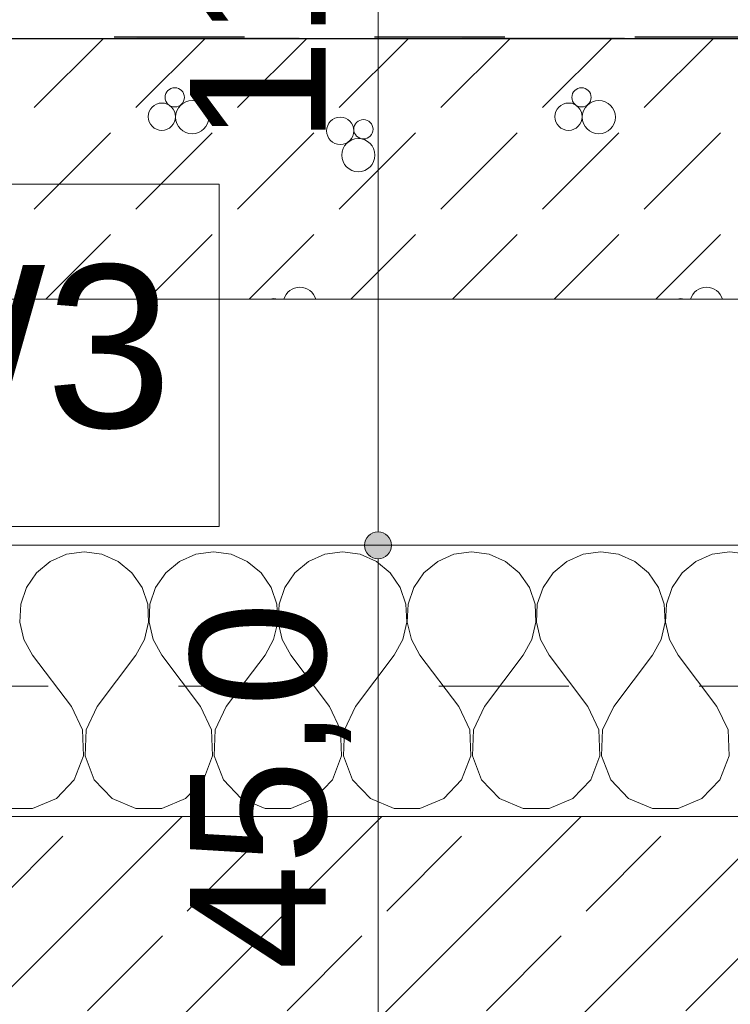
# Model space of a CAD drawing. Header units: millimetres. Extents: x 58537 to 97688, y -8921 to 14216.
# Tile 78 of 145: x 65893 to 66548, y 11267 to 12175. Entities that reach past the tile are written whole.
import ezdxf

# ---------------------------------------------------------------- set-up
doc = ezdxf.new("R2010")
doc.units = ezdxf.units.MM
doc.header["$MEASUREMENT"] = 0
doc.linetypes.add('Przerywana', pattern=[240, 120, -120])
doc.linetypes.add('Wipeout_Contour', pattern=[1000, 0, -1000])
for name, color, linetype, lineweight, true_color in [('0_Nr_pióra__85', 7, 'Continuous', 13, 0x80c2ff), ('Nowe_A-Wymiary-Zewnętrzne_Nr_pióra__45', 7, 'Continuous', 15, 0x40a5ff), ('Nowe_A-Wymiary-Zewnętrzne_Nr_pióra__85', 7, 'Continuous', 13, 0x80c2ff)]:
    doc.layers.add(name, color=color, linetype=linetype, lineweight=lineweight, true_color=true_color)
for name, color, linetype in [('Nowe_A-Dach-Połacie', 7, 'Continuous'), ('Nowe_A-Stropy', 7, 'Continuous'), ('Nowe_A-Wymiary-Zewnętrzne', 7, 'Continuous'), ('Nowe_A-Ściany-Zewnętrzne', 7, 'Continuous')]:
    doc.layers.add(name, color=color, linetype=linetype)
for name, color, linetype, lineweight in [('Nowe_A-Dach-Połacie_Nr_pióra__169', 7, 'Continuous', 5), ('Nowe_A-Dach-Połacie_Nr_pióra__29', 7, 'Continuous', 25), ('Nowe_A-Dach-Połacie_Nr_pióra__49', 7, 'Continuous', 15), ('Nowe_A-Opisy-Ściany_Nr_pióra__1', 7, 'Continuous', 13), ('Nowe_A-Stropy_Nr_pióra__174', 7, 'Continuous', 5), ('Nowe_A-Stropy_Nr_pióra__9', 7, 'Continuous', 13), ('Nowe_A-Wymiary-Zewnętrzne_Nr_pióra__46', 5, 'Continuous', 15)]:
    doc.layers.add(name, color=color, linetype=linetype, lineweight=lineweight)
doc.styles.add('STYL_AUTOMATYCZNY_1', font='arial.ttf')
doc.styles.add('STYL_AUTOMATYCZNY_2', font='arial.ttf')
doc.dimstyles.new('STYL_AUTOMATYCZNY__1', dxfattribs={"dimtxt": 125, "dimasz": 47.5, "dimexe": 0.18, "dimexo": 20, "dimgap": 0, "dimtad": 1, "dimdec": 1, "dimlfac": 0.1, "dimzin": 0, "dimdsep": 46, "dimtxsty": 'STYL_AUTOMATYCZNY_2', "dimblk": 'ARROWHEAD_11', "dimblk1": 'ARROWHEAD_11', "dimblk2": 'ARROWHEAD_11', "dimcen": 0.09, "dimclrd": 256, "dimclre": 256, "dimclrt": 5, "dimadec": 1, "dimazin": 0, "dimtfac": 1, "dimtdec": 4, "dimtmove": 0, "dimatfit": 3, "dimfxl": 0, "dimtolj": 1, "dimtzin": 0, "dimarcsym": 0})
doc.dimstyles.new('STYL_AUTOMATYCZNY__3', dxfattribs={"dimtxt": 0.18, "dimasz": 182.4, "dimexe": 0.18, "dimexo": 0.0625, "dimgap": 0, "dimtad": 0, "dimtih": 1, "dimtoh": 1, "dimdec": 4, "dimzin": 0, "dimdsep": 46, "dimcen": 0.09, "dimadec": 0, "dimazin": 0, "dimtfac": 1, "dimtdec": 4, "dimtmove": 0, "dimatfit": 3, "dimldrblk": 'ARROWHEAD_11', "dimfxl": 0, "dimtolj": 1, "dimtzin": 0, "dimarcsym": 0})

# ---------------------------------------------------------------- blocks, each defined once
blk = doc.blocks.new('ElemPrzekroju_340')
at = {"color": 254, "linetype": 'Wipeout_Contour', "lineweight": 0, "ltscale": 274683.176655}
blk.add_wipeout([(65340.07, 11744.74), (65340.07, 11690), (69985.07, 11690), (69985.07, 11744.74)], dxfattribs=at).dxf.layer = 'Nowe_A-Ściany-Zewnętrzne'
blk = doc.blocks.new('*X366')
at = {"layer": 'Nowe_A-Stropy_Nr_pióra__174', "color": 7, "linetype": 'Continuous', "lineweight": 5}
for p, q in [((65936.13, 11681.78), (65921.1, 11675.16)), ((65952.4, 11684.05), (65936.13, 11681.78)), ((65968.66, 11681.78), (65952.4, 11684.05)), ((65983.69, 11675.16), (65968.66, 11681.78)), ((66055.18, 11681.78), (66040.15, 11675.16)), ((66071.44, 11684.05), (66055.18, 11681.78)), ((66087.71, 11681.78), (66071.44, 11684.05)), ((66102.74, 11675.16), (66087.71, 11681.78)), ((66174.22, 11681.78), (66159.2, 11675.16)), ((66190.49, 11684.05), (66174.22, 11681.78)), ((66206.76, 11681.78), (66190.49, 11684.05)), ((66221.78, 11675.16), (66206.76, 11681.78)), ((66293.27, 11681.78), (66278.24, 11675.16)), ((66309.54, 11684.05), (66293.27, 11681.78)), ((66325.8, 11681.78), (66309.54, 11684.05)), ((66340.83, 11675.16), (66325.8, 11681.78)), ((66412.32, 11681.78), (66397.29, 11675.16)), ((66428.59, 11684.05), (66412.32, 11681.78)), ((66444.85, 11681.78), (66428.59, 11684.05)), ((66459.88, 11675.16), (66444.85, 11681.78)), ((66531.37, 11681.78), (66516.34, 11675.16)), ((66547.63, 11684.05), (66531.37, 11681.78)), ((66563.9, 11681.78), (66547.63, 11684.05)), ((65921.1, 11675.16), (65908.46, 11664.68)), ((65996.33, 11664.68), (65983.69, 11675.16)), ((66040.15, 11675.16), (66027.5, 11664.68)), ((66115.38, 11664.68), (66102.74, 11675.16)), ((66159.2, 11675.16), (66146.55, 11664.68)), ((66234.43, 11664.68), (66221.78, 11675.16)), ((66278.24, 11675.16), (66265.6, 11664.68)), ((66353.48, 11664.68), (66340.83, 11675.16)), ((66397.29, 11675.16), (66384.65, 11664.68)), ((66472.52, 11664.68), (66459.88, 11675.16)), ((66516.34, 11675.16), (66503.69, 11664.68)), ((65908.46, 11664.68), (65899.16, 11651.14)), ((66005.64, 11651.14), (65996.33, 11664.68)), ((66027.5, 11664.68), (66018.2, 11651.14)), ((66124.68, 11651.14), (66115.38, 11664.68)), ((66146.55, 11664.68), (66137.25, 11651.14)), ((66243.73, 11651.14), (66234.43, 11664.68)), ((66265.6, 11664.68), (66256.3, 11651.14)), ((66362.78, 11651.14), (66353.48, 11664.68)), ((66384.65, 11664.68), (66375.35, 11651.14)), ((66481.83, 11651.14), (66472.52, 11664.68)), ((66503.69, 11664.68), (66494.39, 11651.14)), ((65899.16, 11651.14), (65893.91, 11635.58)), ((66010.88, 11635.58), (66005.64, 11651.14)), ((66018.2, 11651.14), (66012.96, 11635.58)), ((66129.93, 11635.58), (66124.68, 11651.14)), ((66137.25, 11651.14), (66132, 11635.58)), ((66248.98, 11635.58), (66243.73, 11651.14)), ((66256.3, 11651.14), (66251.05, 11635.58)), ((66368.03, 11635.58), (66362.78, 11651.14)), ((66375.35, 11651.14), (66370.1, 11635.58)), ((66487.07, 11635.58), (66481.83, 11651.14)), ((66494.39, 11651.14), (66489.15, 11635.58)), ((65893.91, 11635.58), (65893.11, 11619.18)), ((66011.68, 11619.18), (66010.88, 11635.58)), ((66012.96, 11635.58), (66012.16, 11619.18)), ((66130.73, 11619.18), (66129.93, 11635.58)), ((66132, 11635.58), (66131.21, 11619.18)), ((66249.77, 11619.18), (66248.98, 11635.58)), ((66251.05, 11635.58), (66250.25, 11619.18)), ((66368.82, 11619.18), (66368.03, 11635.58)), ((66370.1, 11635.58), (66369.3, 11619.18)), ((66487.87, 11619.18), (66487.07, 11635.58)), ((66489.15, 11635.58), (66488.35, 11619.18)), ((65893.11, 11619.18), (65896.83, 11603.18)), ((66007.96, 11603.18), (66011.68, 11619.18)), ((66012.16, 11619.18), (66015.88, 11603.18)), ((66127.01, 11603.18), (66130.73, 11619.18)), ((66131.21, 11619.18), (66134.92, 11603.18)), ((66246.06, 11603.18), (66249.77, 11619.18)), ((66250.25, 11619.18), (66253.97, 11603.18)), ((66365.1, 11603.18), (66368.82, 11619.18)), ((66369.3, 11619.18), (66373.02, 11603.18)), ((66484.15, 11603.18), (66487.87, 11619.18)), ((66488.35, 11619.18), (66492.07, 11603.18)), ((65896.83, 11603.18), (65904.78, 11588.81)), ((66000.01, 11588.81), (66007.96, 11603.18)), ((66015.88, 11603.18), (66023.82, 11588.81)), ((66119.06, 11588.81), (66127.01, 11603.18)), ((66134.92, 11603.18), (66142.87, 11588.81)), ((66238.11, 11588.81), (66246.06, 11603.18)), ((66253.97, 11603.18), (66261.92, 11588.81)), ((66357.16, 11588.81), (66365.1, 11603.18)), ((66373.02, 11603.18), (66380.97, 11588.81)), ((66476.2, 11588.81), (66484.15, 11603.18)), ((66492.07, 11603.18), (66500.01, 11588.81)), ((65940.49, 11541.19), (65904.78, 11588.81)), ((65964.3, 11541.19), (66000.01, 11588.81)), ((66059.54, 11541.19), (66023.82, 11588.81)), ((66083.35, 11541.19), (66119.06, 11588.81)), ((66178.59, 11541.19), (66142.87, 11588.81)), ((66202.4, 11541.19), (66238.11, 11588.81)), ((66297.63, 11541.19), (66261.92, 11588.81)), ((66321.44, 11541.19), (66357.16, 11588.81)), ((66416.68, 11541.19), (66380.97, 11588.81)), ((66440.49, 11541.19), (66476.2, 11588.81)), ((66535.73, 11541.19), (66500.01, 11588.81)), ((65950.68, 11519.68), (65940.49, 11541.19)), ((65964.3, 11541.19), (65954.11, 11519.68)), ((66069.72, 11519.68), (66059.54, 11541.19)), ((66083.35, 11541.19), (66073.16, 11519.68)), ((66188.77, 11519.68), (66178.59, 11541.19)), ((66202.4, 11541.19), (66192.21, 11519.68)), ((66307.82, 11519.68), (66297.63, 11541.19)), ((66321.44, 11541.19), (66311.26, 11519.68)), ((66426.87, 11519.68), (66416.68, 11541.19)), ((66440.49, 11541.19), (66430.3, 11519.68)), ((66545.91, 11519.68), (66535.73, 11541.19)), ((65951.62, 11495.89), (65950.68, 11519.68)), ((65954.11, 11519.68), (65953.17, 11495.89)), ((66070.67, 11495.89), (66069.72, 11519.68)), ((66073.16, 11519.68), (66072.22, 11495.89)), ((66189.71, 11495.89), (66188.77, 11519.68)), ((66192.21, 11519.68), (66191.27, 11495.89)), ((66308.76, 11495.89), (66307.82, 11519.68)), ((66311.26, 11519.68), (66310.31, 11495.89)), ((66427.81, 11495.89), (66426.87, 11519.68)), ((66430.3, 11519.68), (66429.36, 11495.89)), ((66546.86, 11495.89), (66545.91, 11519.68)), ((65943.17, 11473.64), (65951.62, 11495.89)), ((65953.17, 11495.89), (65961.62, 11473.64)), ((66062.21, 11473.64), (66070.67, 11495.89)), ((66072.22, 11495.89), (66080.67, 11473.64)), ((66181.26, 11473.64), (66189.71, 11495.89)), ((66191.27, 11495.89), (66199.72, 11473.64)), ((66300.31, 11473.64), (66308.76, 11495.89)), ((66310.31, 11495.89), (66318.77, 11473.64)), ((66419.36, 11473.64), (66427.81, 11495.89)), ((66429.36, 11495.89), (66437.81, 11473.64)), ((66538.41, 11473.64), (66546.86, 11495.89)), ((65926.67, 11456.48), (65943.17, 11473.64)), ((65961.62, 11473.64), (65978.12, 11456.48)), ((66045.72, 11456.48), (66062.21, 11473.64)), ((66080.67, 11473.64), (66097.17, 11456.48)), ((66164.77, 11456.48), (66181.26, 11473.64)), ((66199.72, 11473.64), (66216.21, 11456.48)), ((66283.82, 11456.48), (66300.31, 11473.64)), ((66318.77, 11473.64), (66335.26, 11456.48)), ((66402.86, 11456.48), (66419.36, 11473.64)), ((66437.81, 11473.64), (66454.31, 11456.48)), ((66521.91, 11456.48), (66538.41, 11473.64)), ((65904.77, 11447.15), (65926.67, 11456.48)), ((65978.12, 11456.48), (66000.02, 11447.15)), ((66023.82, 11447.15), (66045.72, 11456.48)), ((66097.17, 11456.48), (66119.07, 11447.15)), ((66142.87, 11447.15), (66164.77, 11456.48)), ((66216.21, 11456.48), (66238.11, 11447.15)), ((66261.92, 11447.15), (66283.82, 11456.48)), ((66335.26, 11456.48), (66357.16, 11447.15)), ((66380.96, 11447.15), (66402.86, 11456.48)), ((66454.31, 11456.48), (66476.21, 11447.15)), ((66500.01, 11447.15), (66521.91, 11456.48)), ((65880.97, 11447.15), (65904.77, 11447.15)), ((66000.02, 11447.15), (66023.82, 11447.15)), ((66119.07, 11447.15), (66142.87, 11447.15)), ((66238.11, 11447.15), (66261.92, 11447.15)), ((66357.16, 11447.15), (66380.96, 11447.15)), ((66476.21, 11447.15), (66500.01, 11447.15))]:
    blk.add_line(p, q, dxfattribs=at)
blk = doc.blocks.new('ElemPrzekroju_341')
at = {"layer": 'Nowe_A-Stropy', "linetype": 'Continuous', "lineweight": 0, "true_color": 0x000000}
h = blk.add_hatch(dxfattribs=at)
h.set_pattern_fill('Beton_zbrojony', color=18, style=0, pattern_type=2)
h.set_pattern_definition([(45, (0, 0), (-91.92388, 91.92388), []), (45, (-45.96, 45.96), (-91.92388, 91.92388), [97.5, -32.5])])
h.paths.add_polyline_path([(65230.07, 11240), (65240.07, 11240), (69035.07, 11240), (69170.07, 11240), (71870.07, 11240), (71880.07, 11240), (71880.07, 11440), (70225.07, 11440), (69985.07, 11440), (65230.07, 11440)])
at = {"layer": 'Nowe_A-Stropy_Nr_pióra__9', "color": 7, "linetype": 'Continuous', "lineweight": 13}
for p, q in [((69985.07, 11690), (65340.07, 11690)), ((69985.07, 11440), (65230.07, 11440))]:
    blk.add_line(p, q, dxfattribs=at)
at = {"layer": 'Nowe_A-Stropy', "lineweight": 0}
blk.add_blockref('*X366', (0, 0), dxfattribs=at)
blk = doc.blocks.new('*X371')
at = {"layer": 'Nowe_A-Dach-Połacie', "linetype": 'Continuous', "lineweight": 0, "true_color": 0x000000}
for points in [[(66150.61, 12158.7), (66000.61, 12158.7), (66000.61, 12157.2), (66150.61, 12157.2)], [(66450.61, 12158.7), (66300.61, 12158.7), (66300.61, 12157.2), (66450.61, 12157.2)]]:
    blk.add_hatch(color=18, dxfattribs=at).paths.add_polyline_path(points)
blk = doc.blocks.new('*X374')
at = {"layer": 'Nowe_A-Dach-Połacie_Nr_pióra__169', "color": 7, "linetype": 'Continuous', "lineweight": 5}
for p, q in [((65906.25, 12093.75), (65969.7, 12157.2)), ((66000, 12093.75), (66063.45, 12157.2)), ((66093.75, 12093.75), (66157.2, 12157.2)), ((66187.5, 12093.75), (66250.95, 12157.2)), ((66281.25, 12093.75), (66344.7, 12157.2)), ((66375, 12093.75), (66438.45, 12157.2)), ((66468.75, 12093.75), (66532.2, 12157.2)), ((65906.25, 12000), (65976.56, 12070.31)), ((66000, 12000), (66070.31, 12070.31)), ((66093.75, 12000), (66164.06, 12070.31)), ((66187.5, 12000), (66257.81, 12070.31)), ((66281.25, 12000), (66351.56, 12070.31)), ((66375, 12000), (66445.31, 12070.31)), ((66468.75, 12000), (66539.06, 12070.31)), ((65916.9, 11916.9), (65976.56, 11976.56)), ((66010.65, 11916.9), (66070.31, 11976.56)), ((66104.4, 11916.9), (66164.06, 11976.56)), ((66198.15, 11916.9), (66257.81, 11976.56)), ((66291.9, 11916.9), (66351.56, 11976.56)), ((66385.65, 11916.9), (66445.31, 11976.56)), ((66479.4, 11916.9), (66539.06, 11976.56))]:
    blk.add_line(p, q, dxfattribs=at)
for centre, radius in [((66035.82, 12103.11), 8.88), ((66410.82, 12103.11), 8.88), ((66023.92, 12085.31), 12.6), ((66051.85, 12084.87), 15.29), ((66398.92, 12085.31), 12.6), ((66426.85, 12084.87), 15.29), ((66188.42, 12072.3), 12.6), ((66209.78, 12073.68), 8.88), ((66205.05, 12049.86), 15.29)]:
    blk.add_circle(centre, radius, dxfattribs=at)
for centre, radius, start, end in [((66151.1, 11912.75), 15.29, 15.77359, 164.22641), ((66526.1, 11912.75), 15.29, 15.77359, 164.22641), ((66127.16, 11908.69), 8.88, 67.71402, 112.28598), ((66502.16, 11908.69), 8.88, 67.71402, 112.28598)]:
    blk.add_arc(centre, radius, start, end, dxfattribs=at)
blk = doc.blocks.new('ElemPrzekroju_342')
at = {"layer": 'Nowe_A-Dach-Połacie_Nr_pióra__29', "color": 7, "linetype": 'Przerywana', "lineweight": 25}
blk.add_line((72580.07, 12158.7), (65340.07, 12158.7), dxfattribs=at)
at = {"layer": 'Nowe_A-Dach-Połacie_Nr_pióra__29', "color": 7, "linetype": 'Continuous', "lineweight": 25}
blk.add_line((72580.07, 12157.2), (65340.07, 12157.2), dxfattribs=at)
at = {"layer": 'Nowe_A-Dach-Połacie', "lineweight": 0}
blk.add_blockref('*X371', (0, 0), dxfattribs=at)
at = {"color": 254, "linetype": 'Wipeout_Contour', "lineweight": 0, "ltscale": 274761.248211}
blk.add_wipeout([(65340.07, 11916.9), (65340.07, 11744.74), (69985.07, 11744.74), (69985.07, 11916.9)], dxfattribs=at).dxf.layer = 'Nowe_A-Dach-Połacie'
at = {"layer": 'Nowe_A-Dach-Połacie_Nr_pióra__49', "color": 7, "linetype": 'Continuous', "lineweight": 15}
blk.add_line((69985.07, 11916.9), (65340.07, 11916.9), dxfattribs=at)
at = {"layer": 'Nowe_A-Dach-Połacie', "lineweight": 0}
blk.add_blockref('*X374', (0, 0), dxfattribs=at)
blk = doc.blocks.new('*D626')
at = {"layer": 'Nowe_A-Wymiary-Zewnętrzne_Nr_pióra__45', "linetype": 'Continuous', "lineweight": 15, "true_color": 0x40a5ff}
for points in [[(66210.74, 11690), (66211.69, 11685.22), (66214.4, 11681.16), (66218.46, 11678.45), (66223.24, 11677.5), (66228.02, 11678.45), (66232.08, 11681.16), (66234.79, 11685.22), (66235.74, 11690), (66234.79, 11694.78), (66232.08, 11698.84), (66228.02, 11701.55), (66223.24, 11702.5), (66218.46, 11701.55), (66214.4, 11698.84), (66211.69, 11694.78)], [(66210.74, 11240), (66211.69, 11235.22), (66214.4, 11231.16), (66218.46, 11228.45), (66223.24, 11227.5), (66228.02, 11228.45), (66232.08, 11231.16), (66234.79, 11235.22), (66235.74, 11240), (66234.79, 11244.78), (66232.08, 11248.84), (66228.02, 11251.55), (66223.24, 11252.5), (66218.46, 11251.55), (66214.4, 11248.84), (66211.69, 11244.78)]]:
    blk.add_hatch(color=161, dxfattribs=at).paths.add_polyline_path(points)
at = {"layer": 'Nowe_A-Wymiary-Zewnętrzne_Nr_pióra__45', "color": 161, "linetype": 'Continuous', "lineweight": 15, "true_color": 0x40a5ff}
for centre in [(66223.24, 11690), (66223.24, 11240)]:
    blk.add_circle(centre, 12.5, dxfattribs=at)
at = {"layer": 'Nowe_A-Wymiary-Zewnętrzne_Nr_pióra__85', "color": 151, "linetype": 'Continuous', "lineweight": 13, "true_color": 0x80c2ff}
for p, q in [((66210.74, 11690), (66176.36, 11690)), ((66270.11, 11690), (66235.74, 11690)), ((66223.24, 11252.5), (66223.24, 11677.5)), ((66210.74, 11240), (66176.36, 11240)), ((66270.11, 11240), (66235.74, 11240))]:
    blk.add_line(p, q, dxfattribs=at)
at = {"layer": 'Nowe_A-Wymiary-Zewnętrzne_Nr_pióra__46', "color": 5, "lineweight": 15, "insert": (66198.24, 11298.17), "char_height": 125, "attachment_point": 7, "rotation": 90, "style": 'STYL_AUTOMATYCZNY_2'}
blk.add_mtext('\\A1;{\\pql;\\fArial|b0|i0|c238|p0;\\W1.000000;45,0}', dxfattribs=at)
blk = doc.blocks.new('ARROWHEAD_11')
at = {"color": 0, "linetype": 'Continuous', "lineweight": 0}
blk.add_line((0, 0), (-1, 0), dxfattribs=at)
at = {"color": 0, "linetype": 'Continuous', "lineweight": 0, "const_width": 0.25, "flags": 128}
blk.add_lwpolyline([(-0.125, 0, 1), (0.125, 0, 1)], format="xyb", close=True, dxfattribs=at)
blk = doc.blocks.new('*D627')
at = {"layer": 'Nowe_A-Wymiary-Zewnętrzne_Nr_pióra__45', "linetype": 'Continuous', "lineweight": 15, "true_color": 0x40a5ff}
for points in [[(66210.74, 12846.37), (66211.69, 12841.59), (66214.4, 12837.54), (66218.46, 12834.83), (66223.24, 12833.87), (66228.02, 12834.83), (66232.08, 12837.54), (66234.79, 12841.59), (66235.74, 12846.37), (66234.79, 12851.16), (66232.08, 12855.21), (66228.02, 12857.92), (66223.24, 12858.87), (66218.46, 12857.92), (66214.4, 12855.21), (66211.69, 12851.16)], [(66210.74, 11690), (66211.69, 11685.22), (66214.4, 11681.16), (66218.46, 11678.45), (66223.24, 11677.5), (66228.02, 11678.45), (66232.08, 11681.16), (66234.79, 11685.22), (66235.74, 11690), (66234.79, 11694.78), (66232.08, 11698.84), (66228.02, 11701.55), (66223.24, 11702.5), (66218.46, 11701.55), (66214.4, 11698.84), (66211.69, 11694.78)]]:
    blk.add_hatch(color=161, dxfattribs=at).paths.add_polyline_path(points)
at = {"layer": 'Nowe_A-Wymiary-Zewnętrzne_Nr_pióra__45', "color": 161, "linetype": 'Continuous', "lineweight": 15, "true_color": 0x40a5ff}
for centre in [(66223.24, 12846.37), (66223.24, 11690)]:
    blk.add_circle(centre, 12.5, dxfattribs=at)
at = {"layer": 'Nowe_A-Wymiary-Zewnętrzne_Nr_pióra__85', "color": 151, "linetype": 'Continuous', "lineweight": 13, "true_color": 0x80c2ff}
for p, q in [((66223.24, 12858.87), (66223.24, 12871.37)), ((66210.74, 12846.37), (66176.36, 12846.37)), ((66270.11, 12846.37), (66235.74, 12846.37)), ((66223.24, 11702.5), (66223.24, 12833.87)), ((66210.74, 11690), (66176.36, 11690)), ((66270.11, 11690), (66235.74, 11690))]:
    blk.add_line(p, q, dxfattribs=at)
at = {"layer": 'Nowe_A-Wymiary-Zewnętrzne_Nr_pióra__46', "color": 5, "lineweight": 15, "insert": (66198.24, 12060.05), "char_height": 125, "attachment_point": 7, "rotation": 90, "style": 'STYL_AUTOMATYCZNY_2'}
blk.add_mtext('\\A1;{\\pql;\\fArial|b0|i0|c238|p0;\\W1.000000;115,6}', dxfattribs=at)
blk = doc.blocks.new('*D640')
at = {"layer": 'Nowe_A-Wymiary-Zewnętrzne_Nr_pióra__45', "linetype": 'Continuous', "lineweight": 15, "true_color": 0x40a5ff}
for points in [[(90247.75, 11690), (90248.7, 11685.22), (90251.41, 11681.16), (90255.47, 11678.45), (90260.25, 11677.5), (90265.03, 11678.45), (90269.09, 11681.16), (90271.8, 11685.22), (90272.75, 11690), (90271.8, 11694.78), (90269.09, 11698.84), (90265.03, 11701.55), (90260.25, 11702.5), (90255.47, 11701.55), (90251.41, 11698.84), (90248.7, 11694.78)], [(90247.75, 11240), (90248.7, 11235.22), (90251.41, 11231.16), (90255.47, 11228.45), (90260.25, 11227.5), (90265.03, 11228.45), (90269.09, 11231.16), (90271.8, 11235.22), (90272.75, 11240), (90271.8, 11244.78), (90269.09, 11248.84), (90265.03, 11251.55), (90260.25, 11252.5), (90255.47, 11251.55), (90251.41, 11248.84), (90248.7, 11244.78)]]:
    blk.add_hatch(color=161, dxfattribs=at).paths.add_polyline_path(points)
at = {"layer": 'Nowe_A-Wymiary-Zewnętrzne_Nr_pióra__45', "color": 161, "linetype": 'Continuous', "lineweight": 15, "true_color": 0x40a5ff}
for centre in [(90260.25, 11690), (90260.25, 11240)]:
    blk.add_circle(centre, 12.5, dxfattribs=at)
at = {"layer": 'Nowe_A-Wymiary-Zewnętrzne_Nr_pióra__85', "color": 151, "linetype": 'Continuous', "lineweight": 13, "true_color": 0x80c2ff}
for p, q in [((90247.75, 11690), (90213.38, 11690)), ((90307.13, 11690), (90272.75, 11690)), ((90260.25, 11252.5), (90260.25, 11677.5)), ((90247.75, 11240), (90213.38, 11240)), ((90307.13, 11240), (90272.75, 11240))]:
    blk.add_line(p, q, dxfattribs=at)
at = {"layer": 'Nowe_A-Wymiary-Zewnętrzne_Nr_pióra__46', "color": 5, "lineweight": 15, "insert": (90235.25, 11298.17), "char_height": 125, "attachment_point": 7, "rotation": 90, "style": 'STYL_AUTOMATYCZNY_2'}
blk.add_mtext('\\A1;{\\pql;\\fArial|b0|i0|c238|p0;\\W1.000000;45,0}', dxfattribs=at)
blk = doc.blocks.new('*D641')
at = {"layer": 'Nowe_A-Wymiary-Zewnętrzne_Nr_pióra__45', "linetype": 'Continuous', "lineweight": 15, "true_color": 0x40a5ff}
for points in [[(90247.75, 12846.37), (90248.7, 12841.59), (90251.41, 12837.54), (90255.47, 12834.83), (90260.25, 12833.87), (90265.03, 12834.83), (90269.09, 12837.54), (90271.8, 12841.59), (90272.75, 12846.37), (90271.8, 12851.16), (90269.09, 12855.21), (90265.03, 12857.92), (90260.25, 12858.87), (90255.47, 12857.92), (90251.41, 12855.21), (90248.7, 12851.16)], [(90247.75, 11690), (90248.7, 11685.22), (90251.41, 11681.16), (90255.47, 11678.45), (90260.25, 11677.5), (90265.03, 11678.45), (90269.09, 11681.16), (90271.8, 11685.22), (90272.75, 11690), (90271.8, 11694.78), (90269.09, 11698.84), (90265.03, 11701.55), (90260.25, 11702.5), (90255.47, 11701.55), (90251.41, 11698.84), (90248.7, 11694.78)]]:
    blk.add_hatch(color=161, dxfattribs=at).paths.add_polyline_path(points)
at = {"layer": 'Nowe_A-Wymiary-Zewnętrzne_Nr_pióra__45', "color": 161, "linetype": 'Continuous', "lineweight": 15, "true_color": 0x40a5ff}
for centre in [(90260.25, 12846.37), (90260.25, 11690)]:
    blk.add_circle(centre, 12.5, dxfattribs=at)
at = {"layer": 'Nowe_A-Wymiary-Zewnętrzne_Nr_pióra__85', "color": 151, "linetype": 'Continuous', "lineweight": 13, "true_color": 0x80c2ff}
for p, q in [((90260.25, 12858.87), (90260.25, 12871.37)), ((90247.75, 12846.37), (90213.38, 12846.37)), ((90307.13, 12846.37), (90272.75, 12846.37)), ((90260.25, 11702.5), (90260.25, 12833.87)), ((90247.75, 11690), (90213.38, 11690)), ((90307.13, 11690), (90272.75, 11690))]:
    blk.add_line(p, q, dxfattribs=at)
at = {"layer": 'Nowe_A-Wymiary-Zewnętrzne_Nr_pióra__46', "color": 5, "lineweight": 15, "insert": (90235.25, 12060.05), "char_height": 125, "attachment_point": 7, "rotation": 90, "style": 'STYL_AUTOMATYCZNY_2'}
blk.add_mtext('\\A1;{\\pql;\\fArial|b0|i0|c238|p0;\\W1.000000;115,6}', dxfattribs=at)
blk = doc.blocks.new('*D657')
at = {"layer": 'Nowe_A-Wymiary-Zewnętrzne_Nr_pióra__45', "linetype": 'Continuous', "lineweight": 15, "true_color": 0x40a5ff}
for points in [[(93212.75, 12740), (93213.7, 12735.22), (93216.41, 12731.16), (93220.47, 12728.45), (93225.25, 12727.5), (93230.03, 12728.45), (93234.09, 12731.16), (93236.8, 12735.22), (93237.75, 12740), (93236.8, 12744.78), (93234.09, 12748.84), (93230.03, 12751.55), (93225.25, 12752.5), (93220.47, 12751.55), (93216.41, 12748.84), (93213.7, 12744.78)], [(93212.75, 10870), (93213.7, 10865.22), (93216.41, 10861.16), (93220.47, 10858.45), (93225.25, 10857.5), (93230.03, 10858.45), (93234.09, 10861.16), (93236.8, 10865.22), (93237.75, 10870), (93236.8, 10874.78), (93234.09, 10878.84), (93230.03, 10881.55), (93225.25, 10882.5), (93220.47, 10881.55), (93216.41, 10878.84), (93213.7, 10874.78)]]:
    blk.add_hatch(color=161, dxfattribs=at).paths.add_polyline_path(points)
at = {"layer": 'Nowe_A-Wymiary-Zewnętrzne_Nr_pióra__45', "color": 161, "linetype": 'Continuous', "lineweight": 15, "true_color": 0x40a5ff}
for centre in [(93225.25, 12740), (93225.25, 10870)]:
    blk.add_circle(centre, 12.5, dxfattribs=at)
at = {"layer": 'Nowe_A-Wymiary-Zewnętrzne_Nr_pióra__85', "color": 151, "linetype": 'Continuous', "lineweight": 13, "true_color": 0x80c2ff}
for p, q in [((93212.75, 12740), (93178.38, 12740)), ((93272.13, 12740), (93237.75, 12740)), ((93225.25, 10882.5), (93225.25, 12727.5)), ((93212.75, 10870), (93178.38, 10870)), ((93272.13, 10870), (93237.75, 10870))]:
    blk.add_line(p, q, dxfattribs=at)
at = {"layer": 'Nowe_A-Wymiary-Zewnętrzne_Nr_pióra__46', "color": 5, "lineweight": 15, "char_height": 125, "attachment_point": 7, "rotation": 90, "style": 'STYL_AUTOMATYCZNY_2'}
for s, insert in [('\\A1;{\\pql;\\fArial|b0|i0|c238|p0;\\W1.000000;10,6}', (93200.25, 12393.85)), ('\\A1;{\\pql;\\fArial|b0|i0|c238|p0;\\W1.000000;187,0}', (93200.25, 11423.68))]:
    blk.add_mtext(s, dxfattribs=dict(at, insert=insert))
blk = doc.blocks.new('*D659')
at = {"layer": 'Nowe_A-Wymiary-Zewnętrzne_Nr_pióra__45', "linetype": 'Continuous', "lineweight": 15, "true_color": 0x40a5ff}
for points in [[(93474.79, 12846.37), (93475.74, 12841.59), (93478.45, 12837.54), (93482.5, 12834.83), (93487.29, 12833.87), (93492.07, 12834.83), (93496.13, 12837.54), (93498.84, 12841.59), (93499.79, 12846.37), (93498.84, 12851.16), (93496.13, 12855.21), (93492.07, 12857.92), (93487.29, 12858.87), (93482.5, 12857.92), (93478.45, 12855.21), (93475.74, 12851.16)], [(93474.79, 0), (93475.74, -4.78), (93478.45, -8.84), (93482.5, -11.55), (93487.29, -12.5), (93492.07, -11.55), (93496.13, -8.84), (93498.84, -4.78), (93499.79, 0), (93498.84, 4.78), (93496.13, 8.84), (93492.07, 11.55), (93487.29, 12.5), (93482.5, 11.55), (93478.45, 8.84), (93475.74, 4.78)]]:
    blk.add_hatch(color=161, dxfattribs=at).paths.add_polyline_path(points)
at = {"layer": 'Nowe_A-Wymiary-Zewnętrzne_Nr_pióra__45', "color": 161, "linetype": 'Continuous', "lineweight": 15, "true_color": 0x40a5ff}
for centre in [(93487.29, 12846.37), (93487.29, 0)]:
    blk.add_circle(centre, 12.5, dxfattribs=at)
at = {"layer": 'Nowe_A-Wymiary-Zewnętrzne_Nr_pióra__85', "color": 151, "linetype": 'Continuous', "lineweight": 13, "true_color": 0x80c2ff}
for p, q in [((93487.29, 12858.87), (93487.29, 12871.37)), ((93474.79, 12846.37), (93440.41, 12846.37)), ((93534.16, 12846.37), (93499.79, 12846.37)), ((93487.29, 12.5), (93487.29, 12833.87)), ((93474.79, 0), (93440.41, 0)), ((93534.16, 0), (93499.79, 0)), ((93487.29, -25), (93487.29, -12.5))]:
    blk.add_line(p, q, dxfattribs=at)
at = {"layer": 'Nowe_A-Wymiary-Zewnętrzne_Nr_pióra__46', "color": 5, "lineweight": 15, "insert": (93462.29, 6137.21), "char_height": 125, "attachment_point": 7, "rotation": 90, "style": 'STYL_AUTOMATYCZNY_2'}
blk.add_mtext('\\A1;{\\pql;\\fArial|b0|i0|c238|p0;\\W1.000000;1\xa0284,6}', dxfattribs=at)
blk = doc.blocks.new('D Przekrój_STORY_MARKER')
at = {"layer": '0_Nr_pióra__85', "color": 151, "linetype": 'Przerywana', "lineweight": 13, "true_color": 0x80c2ff}
blk.add_line((62199.27, 11560), (94026.18, 11560), dxfattribs=at)

msp = doc.modelspace()

# ---------------------------------------------------------------- block references
at = {"layer": 'Nowe_A-Ściany-Zewnętrzne', "lineweight": 0}
msp.add_blockref('ElemPrzekroju_340', (0, 0), dxfattribs=at)

# ---------------------------------------------------------------- next in the draw order: block references
at = {"layer": 'Nowe_A-Dach-Połacie', "lineweight": 0}
msp.add_blockref('ElemPrzekroju_342', (0, 0), dxfattribs=at)
at = {"layer": 'Nowe_A-Stropy', "lineweight": 0}
msp.add_blockref('ElemPrzekroju_341', (0, 0), dxfattribs=at)

# ---------------------------------------------------------------- next in the draw order: linework, layer by layer
at = {"layer": 'Nowe_A-Opisy-Ściany_Nr_pióra__1', "color": 7, "linetype": 'Continuous', "lineweight": 13, "flags": 128}
msp.add_lwpolyline([(65688.1, 12023.1), (66076.67, 12023.1), (66076.67, 11707.38), (65688.1, 11707.38)], close=True, dxfattribs=at)

# ---------------------------------------------------------------- next in the draw order: block references
at = {"linetype": 'Continuous', "lineweight": 0}
msp.add_blockref('D Przekrój_STORY_MARKER', (0, 0), dxfattribs=at)

# ---------------------------------------------------------------- next in the draw order: texts
at = {"layer": 'Nowe_A-Opisy-Ściany_Nr_pióra__1', "color": 7, "linetype": 'Continuous', "lineweight": 13, "insert": (66033.44, 11872.51), "char_height": 150, "attachment_point": 6, "style": 'STYL_AUTOMATYCZNY_1'}
msp.add_mtext('\\A1;{\\pqr;\\fArial|b0|i0|c238|p0;\\W1.000000;W\\fArial|b0|i0|c238|p0;\\W1.000000;3}', dxfattribs=at)

# ---------------------------------------------------------------- next in the draw order: dimensions: what is measured, and where the dimension line sits
at = {"layer": 'Nowe_A-Wymiary-Zewnętrzne', "color": 151, "linetype": 'Continuous', "lineweight": 13, "true_color": 0x80c2ff}
for base, p1, p2, picture, middle in [((66223.24, 12846.37), (65340.07, 11690), (64717.21, 12846.37), '*D627', (66135.74, 12269.44)), ((90260.25, 12846.37), (65340.07, 11690), (64717.21, 12846.37), '*D641', (90172.75, 12269.44)), ((93487.29, 12846.37), (64770.07, 0), (64717.21, 12846.37), '*D659', (93399.79, 6418.33)), ((93225.25, 12740), (64770.07, 10870), (64770.07, 12740), '*D657', (93137.75, 11633.07)), ((66223.24, 11690), (65240.07, 11240), (65340.07, 11690), '*D626', (66135.74, 11460)), ((90260.25, 11690), (65240.07, 11240), (65340.07, 11690), '*D640', (90172.75, 11460))]:
    dim = msp.add_linear_dim(base=base, p1=p1, p2=p2, angle=90, dimstyle='STYL_AUTOMATYCZNY__1', dxfattribs=at)
    dim.commit()
    dim.dimension.update_dxf_attribs({"geometry": picture, "text_midpoint": middle, "dimtype": 160, "text_rotation": 90})

# ---------------------------------------------------------------- next in the draw order: leaders
at = {"layer": 'Nowe_A-Opisy-Ściany_Nr_pióra__1', "color": 7, "linetype": 'Continuous', "lineweight": 13, "annotation_type": 0, "has_hookline": 1, "hookline_direction": 0, "text_width": 302.1}
msp.add_leader([(65455.26, 11240), (65455.26, 11872.51), (65839.15, 11865.24)], dimstyle='STYL_AUTOMATYCZNY__3', dxfattribs=at)

doc.saveas('drawing.dxf')
